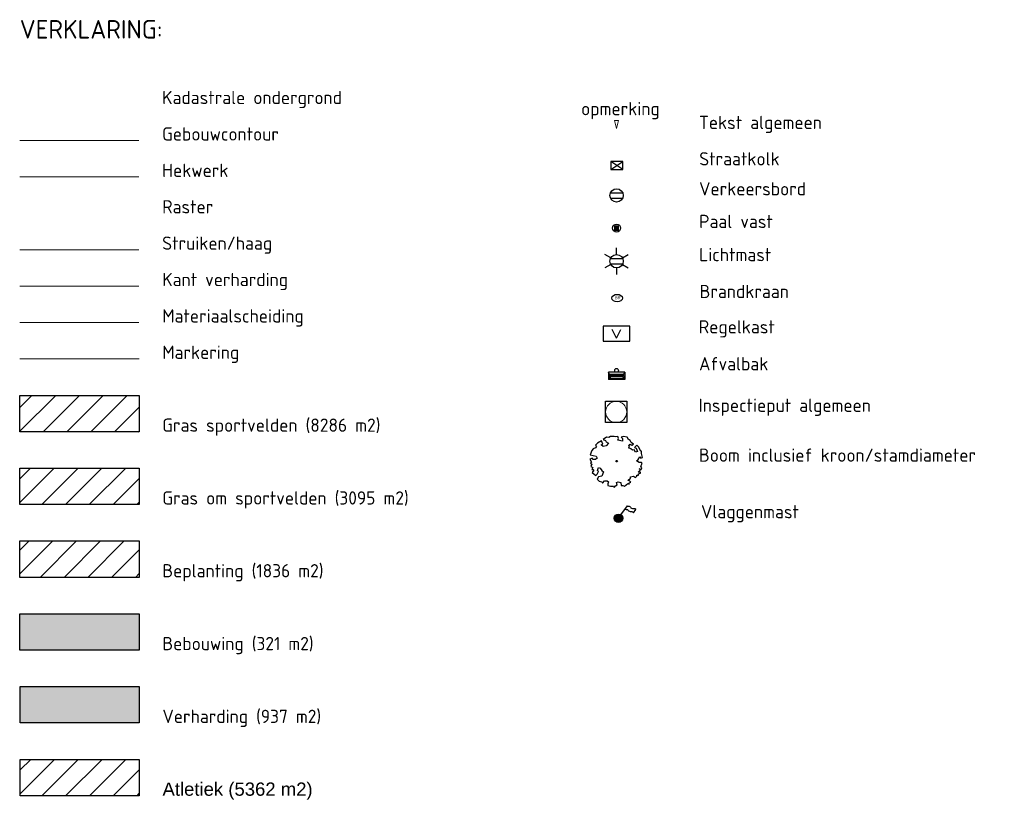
# Model space of a CAD drawing. Header units: metres. Extents: x 102852 to 106916, y 385458 to 392749.
# Tile 46 of 47: x 105457 to 105494, y 388322 to 388352. Entities that reach past the tile are written whole.
import ezdxf
from ezdxf.enums import TextEntityAlignment as Align

# ---------------------------------------------------------------- set-up
doc = ezdxf.new("R2010")
doc.units = ezdxf.units.M
for name, color, linetype, lineweight in [('0-ATLETIEK', 31, 'Continuous', 30), ('0-BEPLANTING', 14, 'Continuous', 30), ('0-GRAS OM SPORTVELDEN', 2, 'Continuous', 30), ('0-GRAS SPORTVELDEN', 3, 'Continuous', 30), ('0-VERHARDING', 9, 'Continuous', 30), ('B-WE-GR-BOOM-S', 90, 'Continuous', 30), ('B-WE-GR-GROND-S', 32, 'Continuous', 30), ('B-WE-GR-STRUIK-G', 90, 'Continuous', 13), ('B-WE-IE-MEUBILAIR_WEGMEUBILAIR-S', 7, 'Continuous', 30), ('B-WE-IE-OV-LICHTMAST-S', 40, 'Continuous', 30), ('B-WE-IE-TERREINAFSCHEIDING_KUNSTMATIG_HEKWERK-G', 6, 'Continuous', 0), ('B-WE-KL-DATA_CAI_KAST-S', 90, 'Continuous', 30), ('B-WE-KL-WATER_BRANDLEIDING_BRANDHYDRANT-S', 150, 'Continuous', 30), ('B-WE-RI-HWA_KOLK_STRAATKOLK-S', 150, 'Continuous', 30), ('B-WE-RI-INSPECTIEPUT_ALGEMEEN-S', 7, 'Continuous', 30), ('B-WE-VH-KANTVERHARDING-G', 60, 'Continuous', 13), ('B-WE-VH-MATERIAALGRENS-G', 31, 'Continuous', 13), ('B-WE-VV-MARKERING-G', 7, 'Continuous', 13), ('X-XX-AL-LEGENDA-T35', 7, 'Continuous', 30), ('X-XX-AL-TEKST_ALGEMEEN-T', 7, 'Continuous', 13)]:
    doc.layers.add(name, color=color, linetype=linetype, lineweight=lineweight)
doc.layers.add('0-BEBOUWING', color=7, linetype='Continuous', lineweight=30, true_color=0x636466)
doc.layers.add('B-WE-IE-GEBOUW-G', color=7, linetype='Continuous', lineweight=0, true_color=0x636466)
doc.styles.add('NLCS-ISO', font='NLCS-ISO.ttf')
doc.styles.add('NLCS-ISO-M200-T25', font='NLCS-ISO.ttf', dxfattribs={"height": 0.5})
doc.styles.add('NLCS-ISO-M200-T35', font='NLCS-ISO.ttf', dxfattribs={"height": 0.7})
doc.styles.add('NLCS_25', font='NLCS-ISO.ttf', dxfattribs={"height": 2.5})
doc.styles.add('Style-Arial', font='arial.ttf')
pattern_1 = [(45, (2329.7271, 2809.78144), (-0.4490128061, 0.4490128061), [])]

# ---------------------------------------------------------------- blocks, each defined once
blk = doc.blocks.new('SIE-WEG_PAAL_VAST')
blk.add_hatch(color=256).paths.add_polyline_path([(-0.37, -0.37), (-0.37, 0.37), (0.37, 0.37), (0.37, -0.37)])
blk.add_circle((0, 0), 0.75)
blk.add_3dface([(0.37, 0.37), (-0.37, 0.37), (-0.37, -0.37), (0.37, -0.37)])
at = {"style": 'NLCS-ISO'}
blk.add_attdef('TYPE', (0, 0), '', height=1.75, dxfattribs=at)
blk = doc.blocks.new('B-SIE-WEG_LICHTMAST-SO')
at = {"ltscale": 0.1}
for p, q in [((0, 1.27), (0, 2.53)), ((-1.1, 0.63), (-2.19, 1.27)), ((1.1, 0.63), (2.19, 1.27)), ((-1.1, -0.63), (-2.19, -1.27)), ((0, -1.27), (0, -2.53)), ((1.1, -0.63), (2.19, -1.27))]:
    blk.add_line(p, q, dxfattribs=at)
at = {"flags": 128}
for points in [[(-1.16, 0.5), (1.16, 0.5)], [(-1.16, -0.5), (1.16, -0.5)]]:
    blk.add_lwpolyline(points, dxfattribs=at)
at = {"ltscale": 0.1}
blk.add_circle((0, 0), 1.27, dxfattribs=at)
at = {"style": 'NLCS-ISO'}
blk.add_attdef('TYPE', text='', height=1.8, dxfattribs=at).set_placement((0, 2.53), align=Align.BOTTOM_CENTER)
blk = doc.blocks.new('SIE-WEG_VERKEERSBORD_ROND')
for p, q in [((-1.15, 0.5), (1.15, 0.5)), ((-1.15, -0.5), (1.15, -0.5))]:
    blk.add_line(p, q)
blk.add_circle((0, 0), 1.25)
blk = doc.blocks.new('SIE-WEG_AFVALBAK_TYPE_02')
at = {"linetype": 'Continuous'}
for p, q in [((1.56, -0.35), (-1.56, -0.35)), ((-1.33, -0.76), (-1.56, -0.35)), ((-1.33, -0.99), (-1.56, -1.72)), ((1.56, -1.72), (-1.56, -1.72)), ((1.33, -0.76), (-1.33, -0.76)), ((-1.33, -0.99), (-1.33, -0.76)), ((1.33, -0.99), (-1.33, -0.99)), ((-1.18, -1.16), (-1.3, -1.55)), ((1.3, -1.55), (-1.3, -1.55)), ((1.18, -1.16), (-1.18, -1.16)), ((1.18, -1.16), (1.3, -1.55)), ((1.33, -0.76), (1.56, -0.35)), ((1.33, -0.99), (1.33, -0.76)), ((1.33, -0.99), (1.56, -1.72))]:
    blk.add_line(p, q, dxfattribs=at)
for p, q in [((-1.56, -0.35), (-1.56, -1.72)), ((1.56, -0.35), (1.56, -1.72))]:
    blk.add_line(p, q)
blk.add_circle((0, 0), 0.354, dxfattribs=at)
blk = doc.blocks.new('SKL-WATER_BRANDHYDRANT-SO')
blk.add_ellipse((0, 0), major_axis=(-1.02, 0), ratio=0.685994)
at = {"style": 'NLCS-ISO'}
blk.add_text('BR', height=0.562, dxfattribs=at).set_placement((-0.42, -0.22))
blk = doc.blocks.new('B-SRI-PUT_VWA-SO')
at = {"lineweight": 0}
blk.add_circle((0, 0), 2, dxfattribs=at)
blk.add_3dface([(-2, 2), (2, 2), (2, -2), (-2, -2)])
blk.add_3dface([(2, -2), (2, 2), (-2, 2), (-2, -2)], dxfattribs=at)
blk = doc.blocks.new('Straatkolk 300x450')
at = {"layer": 'B-WE-RI-HWA_KOLK_STRAATKOLK-S'}
for p, q in [((-1.13, -0.75), (1.13, 0.75)), ((1.13, -0.75), (-1.13, 0.75))]:
    blk.add_line(p, q, dxfattribs=at)
blk.add_3dface([(-1.13, -0.75), (1.13, -0.75), (1.13, 0.75), (-1.13, 0.75)], dxfattribs=at)
blk = doc.blocks.new('SKL-DATA_TERREINKAST-SO')
for q in [(-0.82, 0.8), (0.82, 0.8)]:
    blk.add_line((0, -0.84), q)
blk.add_3dface([(2.52, 1.41), (-2.52, 1.41), (-2.52, -1.41), (2.52, -1.41)])
at = {"style": 'NLCS-ISO'}
blk.add_attdef('TYPE', text='', height=1.75, dxfattribs=at).set_placement((-0.17, 3.44), align=Align.MIDDLE_CENTER)
blk = doc.blocks.new('opmerking')
at = {"layer": 'X-XX-AL-TEKST_ALGEMEEN-T'}
for p, q in [((-0.37, 1.5), (0, 0)), ((0.37, 1.5), (-0.37, 1.5)), ((0.37, 1.5), (0, 0))]:
    blk.add_line(p, q, dxfattribs=at)
blk = doc.blocks.new('opmerkingen')
at = {"layer": 'B-WE-GR-GROND-S'}
blk.add_blockref('opmerking', (0, 0), dxfattribs=at)
at = {"layer": 'X-XX-AL-TEKST_ALGEMEEN-T', "color": 7, "style": 'NLCS-ISO-M200-T25'}
blk.add_attdef('OPMERKINGEN', (0, 0), '', height=1.8, dxfattribs=at)
blk = doc.blocks.new('SIE-WEG_VLAGGEMAST')
blk.add_hatch(color=256).paths.add_polyline_path([(0.8, 0, 1), (-0.8, 0, 1)])
for p, q in [((0.46, 0.65), (1.69, 2.33)), ((2.82, 1.04), (3.26, 1.64))]:
    blk.add_line(p, q)
blk.add_circle((0, 0), 0.8)
for points in [[(1.69, 2.33), (1.85, 2.27), (2.03, 2.26), (2.21, 2.17), (2.34, 1.99), (2.66, 1.87), (2.98, 1.85), (3.19, 1.77), (3.26, 1.64)], [(1.26, 1.74), (1.42, 1.68), (1.6, 1.67), (1.77, 1.57), (1.91, 1.4), (2.23, 1.28), (2.55, 1.26), (2.76, 1.18), (2.82, 1.04)]]:
    blk.add_spline(points, degree=3)

msp = doc.modelspace()

# ---------------------------------------------------------------- hatches: boundary and pattern name
at = {"layer": '0-ATLETIEK'}
h = msp.add_hatch(dxfattribs=at)
h.set_pattern_fill('ANSI31', color=256, scale=0.01, pattern_type=2)
h.set_pattern_definition([(45, (2329.7338, 2798.7883), (-0.4490128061, 0.4490128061), [])])
h.paths.add_polyline_path([(105456.692, 388322.398), (105456.692, 388323.772), (105461.192, 388323.772), (105461.192, 388322.398)])
at = {"layer": '0-BEBOUWING', "extrusion": (0, 0, -1)}
msp.add_hatch(color=256, dxfattribs=at).paths.add_polyline_path([(-105461.189, 388327.894), (-105461.189, 388329.268), (-105456.689, 388329.268), (-105456.689, 388327.894)])
at = {"layer": '0-BEPLANTING'}
h = msp.add_hatch(dxfattribs=at)
h.set_pattern_fill('ANSI31', color=256, scale=0.01, pattern_type=2)
h.set_pattern_definition(pattern_1)
h.paths.add_polyline_path([(105456.687, 388330.643), (105456.687, 388332.017), (105461.187, 388332.017), (105461.187, 388330.643)])
at = {"layer": '0-GRAS OM SPORTVELDEN'}
h = msp.add_hatch(dxfattribs=at)
h.set_pattern_fill('ANSI31', color=256, scale=0.01, pattern_type=2)
h.set_pattern_definition(pattern_1)
h.paths.add_polyline_path([(105456.686, 388333.391), (105456.685, 388334.765), (105461.185, 388334.765), (105461.185, 388333.391)])
at = {"layer": '0-GRAS SPORTVELDEN'}
h = msp.add_hatch(dxfattribs=at)
h.set_pattern_fill('ANSI31', color=256, scale=0.01, pattern_type=2)
h.set_pattern_definition(pattern_1)
h.paths.add_polyline_path([(105456.684, 388336.139), (105456.683, 388337.513), (105461.183, 388337.513), (105461.183, 388336.139)])
at = {"layer": '0-VERHARDING', "extrusion": (0, 0, -1)}
msp.add_hatch(color=256, dxfattribs=at).paths.add_polyline_path([(-105461.19, 388325.146), (-105461.19, 388326.52), (-105456.69, 388326.52), (-105456.691, 388325.146)])

# ---------------------------------------------------------------- linework, layer by layer
for points in [[(105456.684, 388336.139), (105456.683, 388337.513), (105461.183, 388337.513), (105461.183, 388336.139)], [(105456.686, 388333.391), (105456.685, 388334.765), (105461.185, 388334.765), (105461.185, 388333.391)], [(105456.687, 388330.643), (105456.687, 388332.017), (105461.187, 388332.017), (105461.187, 388330.643)], [(105456.689, 388327.894), (105456.689, 388329.268), (105461.189, 388329.268), (105461.189, 388327.894)], [(105456.691, 388325.146), (105456.69, 388326.52), (105461.19, 388326.52), (105461.19, 388325.146)], [(105456.692, 388322.398), (105456.692, 388323.772), (105461.192, 388323.772), (105461.192, 388322.398)]]:
    msp.add_3dface(points)
at = {"layer": 'B-WE-GR-BOOM-S', "linetype": 'Continuous', "flags": 128}
msp.add_lwpolyline([(105479.756, 388335.732), (105479.722, 388335.815), (105479.655, 388335.841), (105479.605, 388335.933), (105479.471, 388335.966), (105479.387, 388335.933), (105479.438, 388335.882), (105479.429, 388335.79), (105479.262, 388335.824), (105479.286, 388335.891), (105479.253, 388335.966), (105479.186, 388335.949), (105479.119, 388335.966), (105478.985, 388335.958), (105478.918, 388335.924), (105478.826, 388335.941), (105478.708, 388335.849), (105478.792, 388335.807), (105478.817, 388335.756), (105478.901, 388335.715), (105478.817, 388335.606), (105478.708, 388335.581), (105478.633, 388335.648), (105478.692, 388335.671), (105478.641, 388335.799), (105478.49, 388335.715), (105478.415, 388335.631), (105478.457, 388335.597), (105478.415, 388335.53), (105478.331, 388335.497), (105478.273, 388335.438), (105478.214, 388335.271), (105478.44, 388335.212), (105478.474, 388335.137), (105478.415, 388335.086), (105478.315, 388335.086), (105478.296, 388335.139), (105478.197, 388335.103), (105478.264, 388334.994), (105478.231, 388334.952), (105478.273, 388334.919), (105478.239, 388334.826), (105478.31, 388334.791), (105478.273, 388334.718), (105478.331, 388334.709), (105478.357, 388334.686), (105478.292, 388334.606), (105478.432, 388334.491), (105478.482, 388334.542), (105478.524, 388334.634), (105478.49, 388334.676), (105478.532, 388334.793), (105478.591, 388334.759), (105478.658, 388334.676), (105478.717, 388334.626), (105478.658, 388334.466), (105478.532, 388334.441), (105478.482, 388334.349), (105478.549, 388334.273), (105478.65, 388334.248), (105478.662, 388334.223), (105478.675, 388334.198), (105478.75, 388334.282), (105478.851, 388334.282), (105478.901, 388334.248), (105478.876, 388334.173), (105478.876, 388334.106), (105478.985, 388334.081), (105479.094, 388334.089), (105479.119, 388334.039), (105479.169, 388334.098), (105479.236, 388334.131), (105479.204, 388334.226), (105479.27, 388334.248), (105479.371, 388334.223), (105479.387, 388334.106), (105479.446, 388334.115), (105479.504, 388334.081), (105479.63, 388334.181), (105479.689, 388334.156), (105479.68, 388334.198), (105479.747, 388334.232), (105479.697, 388334.282), (105479.639, 388334.299), (105479.731, 388334.382), (105479.739, 388334.433), (105479.848, 388334.458), (105479.924, 388334.416), (105479.973, 388334.466), (105479.97, 388334.501), (105480.041, 388334.501), (105480.041, 388334.55), (105480.108, 388334.575), (105480.108, 388334.617), (105480.032, 388334.617), (105480.125, 388334.709), (105480.066, 388334.743), (105480.141, 388334.718), (105480.166, 388334.776), (105480.125, 388334.844), (105480.183, 388334.935), (105480.149, 388334.977), (105480.066, 388334.977), (105479.965, 388335.045), (105480.032, 388335.086), (105480.091, 388335.195), (105480.125, 388335.145), (105480.191, 388335.17), (105480.149, 388335.313), (105480.158, 388335.405), (105480.116, 388335.422), (105480.049, 388335.556), (105479.982, 388335.63), (105479.891, 388335.548), (105479.949, 388335.514), (105479.999, 388335.388), (105479.923, 388335.371), (105479.881, 388335.455), (105479.814, 388335.439), (105479.747, 388335.489), (105479.664, 388335.531), (105479.705, 388335.564), (105479.68, 388335.614), (105479.722, 388335.665), (105479.789, 388335.639), (105479.848, 388335.673)], close=True, dxfattribs=at)
at = {"layer": 'B-WE-GR-BOOM-S'}
msp.add_circle((105479.216, 388335.028), 0.03, dxfattribs=at)
at = {"layer": 'B-WE-GR-STRUIK-G'}
msp.add_line((105461.179, 388343.01), (105456.679, 388343.01), dxfattribs=at)
at = {"layer": 'B-WE-IE-GEBOUW-G'}
msp.add_line((105461.178, 388347.132), (105456.678, 388347.132), dxfattribs=at)
at = {"layer": 'B-WE-IE-TERREINAFSCHEIDING_KUNSTMATIG_HEKWERK-G'}
msp.add_line((105461.178, 388345.758), (105456.678, 388345.758), dxfattribs=at)
at = {"layer": 'B-WE-VH-KANTVERHARDING-G'}
msp.add_line((105461.181, 388341.636), (105456.681, 388341.636), dxfattribs=at)
at = {"layer": 'B-WE-VH-MATERIAALGRENS-G'}
msp.add_line((105461.181, 388340.262), (105456.681, 388340.262), dxfattribs=at)
at = {"layer": 'B-WE-VV-MARKERING-G'}
msp.add_line((105461.182, 388338.888), (105456.682, 388338.888), dxfattribs=at)

# ---------------------------------------------------------------- block references
at = {"layer": 'B-WE-IE-MEUBILAIR_WEGMEUBILAIR-S', "xscale": 0.2, "yscale": 0.2, "zscale": 0.2, "rotation": 360}
for name, p in [('SIE-WEG_VERKEERSBORD_ROND', (105479.212, 388345.062)), ('SIE-WEG_PAAL_VAST', (105479.212, 388343.83)), ('SIE-WEG_AFVALBAK_TYPE_02', (105479.212, 388338.457)), ('SIE-WEG_VLAGGEMAST', (105479.283, 388332.873))]:
    msp.add_blockref(name, p, dxfattribs=at)
at = {"layer": 'B-WE-IE-OV-LICHTMAST-S', "xscale": 0.2, "yscale": 0.2, "zscale": 0.2, "rotation": 360}
msp.add_blockref('B-SIE-WEG_LICHTMAST-SO', (105479.212, 388342.578), dxfattribs=at)
at = {"layer": 'B-WE-KL-DATA_CAI_KAST-S', "xscale": 0.2, "yscale": 0.2, "zscale": 0.2, "rotation": 360}
msp.add_blockref('SKL-DATA_TERREINKAST-SO', (105479.208, 388339.841), dxfattribs=at)
at = {"layer": 'B-WE-KL-WATER_BRANDLEIDING_BRANDHYDRANT-S', "xscale": 0.2, "yscale": 0.2, "zscale": 0.2, "rotation": 360}
msp.add_blockref('SKL-WATER_BRANDHYDRANT-SO', (105479.233, 388341.186), dxfattribs=at)
at = {"layer": 'B-WE-RI-HWA_KOLK_STRAATKOLK-S', "xscale": 0.2, "yscale": 0.2, "zscale": 0.2, "rotation": 360}
msp.add_blockref('Straatkolk 300x450', (105479.216, 388346.193), dxfattribs=at)
at = {"layer": 'B-WE-RI-INSPECTIEPUT_ALGEMEEN-S', "xscale": 0.2, "yscale": 0.2, "zscale": 0.2, "rotation": 360}
msp.add_blockref('B-SRI-PUT_VWA-SO', (105479.197, 388336.889), dxfattribs=at)
at = {"layer": 'X-XX-AL-TEKST_ALGEMEEN-T', "xscale": 0.2, "yscale": 0.2, "zscale": 0.2, "rotation": 360}
msp.add_blockref('opmerkingen', (105479.206, 388347.59), dxfattribs=at)

# ---------------------------------------------------------------- texts
at = {"layer": 'X-XX-AL-LEGENDA-T35', "style": 'NLCS-ISO-M200-T35'}
msp.add_text('VERKLARING:', height=0.7, dxfattribs=at).set_placement((105456.681, 388350.983))
at = {"layer": 'X-XX-AL-TEKST_ALGEMEEN-T'}
for s, style, p in [('Kadastrale ondergrond', 'NLCS_25', (105462.054, 388348.507)), ('opmerking', 'NLCS_25', (105477.872, 388348.087)), ('Tekst algemeen', 'NLCS_25', (105482.32, 388347.567)), ('Gebouwcontour', 'NLCS_25', (105462.055, 388347.132)), ('Straatkolk', 'NLCS_25', (105482.331, 388346.193)), ('Hekwerk', 'NLCS_25', (105462.055, 388345.758)), ('Verkeersbord', 'NLCS_25', (105482.327, 388345.062)), ('Raster', 'NLCS_25', (105462.056, 388344.384)), ('Paal vast', 'NLCS_25', (105482.327, 388343.83)), ('Struiken/haag', 'NLCS_25', (105462.056, 388343.01)), ('Lichtmast', 'NLCS_25', (105482.327, 388342.578)), ('Kant verharding', 'NLCS_25', (105462.058, 388341.636)), ('Brandkraan', 'NLCS_25', (105482.347, 388341.186)), ('Materiaalscheiding', 'NLCS_25', (105462.058, 388340.262)), ('Regelkast', 'NLCS_25', (105482.314, 388339.851)), ('Markering', 'NLCS_25', (105462.059, 388338.888)), ('Afvalbak', 'NLCS_25', (105482.326, 388338.457)), ('Inspectieput algemeen', 'NLCS_25', (105482.311, 388336.889)), ('Gras sportvelden (8286 m2)', 'NLCS_25', (105462.06, 388336.139)), ('Boom inclusief kroon/stamdiameter', 'NLCS_25', (105482.322, 388335.007)), ('Gras om sportvelden (3095 m2)', 'NLCS_25', (105462.062, 388333.391)), ('Vlaggenmast', 'NLCS_25', (105482.398, 388332.873)), ('Beplanting (1836 m2) ', 'NLCS_25', (105462.064, 388330.643)), ('Bebouwing (321 m2)', 'NLCS_25', (105462.066, 388327.894)), ('Verharding (937 m2)', 'NLCS_25', (105462.067, 388325.146)), ('Atletiek (5362 m2)', 'Style-Arial', (105462.069, 388322.398))]:
    msp.add_text(s, height=0.5, dxfattribs=dict(at, style=style)).set_placement(p)

doc.saveas('drawing.dxf')
